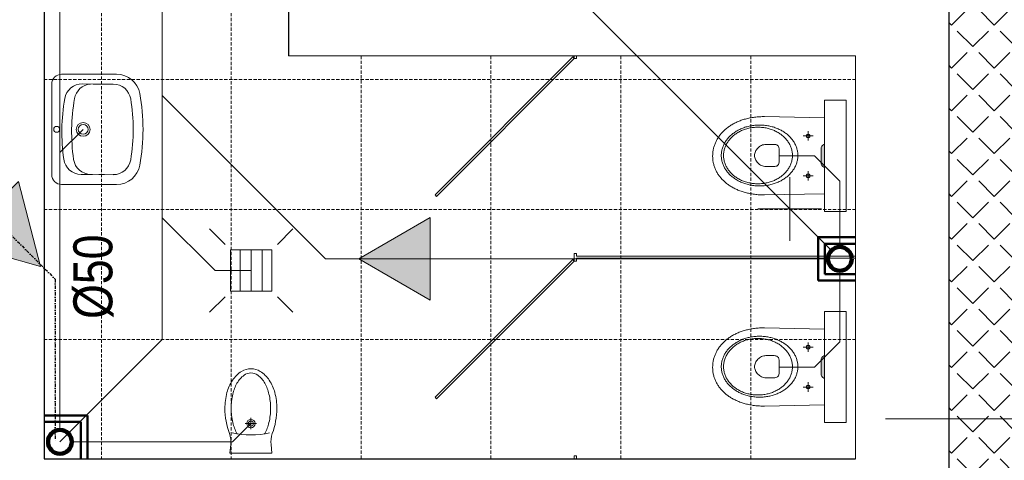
# Model space of a CAD drawing. Header units: millimetres. Extents: x -523 to 1404227, y -783705 to 1038705.
# Tile 99 of 256: x 450887 to 455436, y 124153 to 126187. Entities that reach past the tile are written whole.
import ezdxf

# ---------------------------------------------------------------- set-up
doc = ezdxf.new("R2010")
doc.units = ezdxf.units.MM
for name, pattern in [('DASHDOT', [1, 0.5, -0.25, 0, -0.25]), ('DASHEDX2', [1.5, 1, -0.5]), ('DIVIDEX2', [2.5, 1, -0.5, 0, -0.5, 0, -0.5])]:
    doc.linetypes.add(name, pattern=pattern)
for name, color, linetype, lineweight in [('2. Obrys', 7, 'Continuous', 30), ('BA_KS_ist.', 34, 'Continuous', 13), ('MM_KS_OPISY', 7, 'Continuous', 9), ('mm_SKROPLINY', 3, 'DASHDOT', 30), ('mm_sprężone', 7, 'Continuous', 50), ('mm_wentylacja_bloki', 7, 'Continuous', 18), ('PG_PRZERYWANE_ŚREDNIE', 1, 'DASHEDX2', 18), ('PG_WIDOKOWE_CIENKIE', 7, 'Continuous', 18), ('PG_WYPOSAŻENIE', 1, 'Continuous', 18), ('Przekrojowa', 60, 'Continuous', 18)]:
    doc.layers.add(name, color=color, linetype=linetype, lineweight=lineweight)
doc.styles.get("Standard").update_dxf_attribs({"font": 'arial.ttf'})

# ---------------------------------------------------------------- blocks, each defined once
blk = doc.blocks.new('A$Cd28b784c')
at = {"lineweight": 18}
h = blk.add_hatch(color=256, dxfattribs=at)
h.dxf.hatch_style = 1
h.paths.add_polyline_path([(18.54, 22.22), (18.43, 23), (18.14, 23.62), (17.75, 24.08), (17.31, 24.36), (16.9, 24.47), (16.9, 13.87), (17.31, 13.97), (17.75, 14.26), (18.14, 14.72), (18.43, 15.34), (18.54, 16.11)])
for p, q in [((16.9, 44.83), (6.9, 44.83)), ((6.9, -6.49), (6.9, 44.83)), ((16.9, -6.49), (16.9, 44.83)), ((16.9, -6.49), (6.9, -6.49))]:
    blk.add_line(p, q, dxfattribs=at)
at = {"lineweight": 13}
for p, q in [((44.61, 37.25), (16.9, 36.7)), ((45.21, 37.25), (44.61, 37.25)), ((45.82, 37.23), (45.21, 37.25)), ((46.41, 37.21), (45.82, 37.23)), ((47, 37.18), (46.41, 37.21)), ((47.58, 37.15), (47, 37.18)), ((48.16, 37.1), (47.58, 37.15)), ((48.73, 37.04), (48.16, 37.1)), ((49.3, 36.97), (48.73, 37.04)), ((49.85, 36.9), (49.3, 36.97)), ((50.4, 36.82), (49.85, 36.9)), ((50.95, 36.72), (50.4, 36.82)), ((51.49, 36.62), (50.95, 36.72)), ((52.02, 36.51), (51.49, 36.62)), ((52.54, 36.4), (52.02, 36.51)), ((53.06, 36.27), (52.54, 36.4)), ((39.26, 31.7), (39.73, 31.87)), ((39.73, 31.87), (40.2, 32.03)), ((40.2, 32.03), (40.69, 32.19)), ((40.69, 32.19), (41.18, 32.33)), ((41.18, 32.33), (41.68, 32.46)), ((41.68, 32.46), (42.18, 32.58)), ((42.18, 32.58), (42.69, 32.69)), ((42.69, 32.69), (43.21, 32.78)), ((43.21, 32.78), (43.73, 32.87)), ((43.73, 32.87), (44.26, 32.94)), ((44.26, 32.94), (44.79, 33)), ((44.5, 31.83), (45.02, 31.91)), ((44.79, 33), (45.32, 33.04)), ((45.02, 31.91), (45.54, 31.98)), ((45.32, 33.04), (45.87, 33.08)), ((45.54, 31.98), (46.07, 32.03)), ((45.87, 33.08), (46.41, 33.1)), ((46.07, 32.03), (46.61, 32.07)), ((46.41, 33.1), (46.96, 33.1)), ((46.61, 32.07), (47.15, 32.09)), ((46.96, 33.1), (47.51, 33.1)), ((47.15, 32.09), (47.7, 32.1)), ((47.51, 33.1), (48.06, 33.08)), ((47.7, 32.1), (47.7, 32.09)), ((47.7, 32.1), (48.24, 32.09)), ((48.06, 33.08), (48.6, 33.04)), ((48.24, 32.09), (48.79, 32.07)), ((48.6, 33.04), (49.13, 33)), ((48.79, 32.07), (49.32, 32.03)), ((49.13, 33), (49.67, 32.94)), ((49.32, 32.03), (49.85, 31.98)), ((49.67, 32.94), (50.19, 32.87)), ((49.85, 31.98), (50.38, 31.91)), ((50.19, 32.87), (50.71, 32.78)), ((50.38, 31.91), (50.9, 31.83)), ((50.71, 32.78), (51.23, 32.69)), ((51.23, 32.69), (51.74, 32.58)), ((51.74, 32.58), (52.24, 32.46)), ((52.24, 32.46), (52.74, 32.33)), ((52.74, 32.33), (53.23, 32.19)), ((53.57, 36.14), (53.06, 36.27)), ((53.23, 32.19), (53.72, 32.03)), ((54.07, 36), (53.57, 36.14)), ((53.72, 32.03), (54.19, 31.87)), ((54.57, 35.85), (54.07, 36)), ((54.19, 31.87), (54.66, 31.7)), ((55.05, 35.69), (54.57, 35.85)), ((55.53, 35.53), (55.05, 35.69)), ((56.01, 35.36), (55.53, 35.53)), ((56.47, 35.18), (56.01, 35.36)), ((56.93, 34.99), (56.47, 35.18)), ((57.38, 34.8), (56.93, 34.99)), ((57.83, 34.6), (57.38, 34.8)), ((58.26, 34.39), (57.83, 34.6)), ((58.69, 34.17), (58.26, 34.39)), ((59.11, 33.95), (58.69, 34.17)), ((59.52, 33.72), (59.11, 33.95)), ((59.92, 33.49), (59.52, 33.72)), ((60.32, 33.25), (59.92, 33.49)), ((60.71, 33), (60.32, 33.25)), ((61.09, 32.75), (60.71, 33)), ((61.46, 32.49), (61.09, 32.75)), ((61.82, 32.22), (61.46, 32.49)), ((62.17, 31.95), (61.82, 32.22)), ((62.52, 31.68), (62.17, 31.95)), ((26.77, 28.42), (22.26, 28.42)), ((23.81, 28.83), (23.69, 28.42)), ((23.69, 28.42), (23.81, 28.01)), ((24.1, 29.13), (23.81, 28.83)), ((23.81, 28.01), (24.1, 27.71)), ((24.51, 29.24), (24.1, 29.13)), ((24.1, 27.71), (24.51, 27.6)), ((24.51, 30.6), (24.51, 26.24)), ((24.93, 29.13), (24.51, 29.24)), ((24.51, 27.6), (24.93, 27.71)), ((25.22, 28.83), (24.93, 29.13)), ((24.93, 27.71), (25.22, 28.01)), ((25.33, 28.42), (25.22, 28.83)), ((25.22, 28.01), (25.33, 28.42)), ((32.63, 27.27), (32.93, 27.6)), ((32.93, 27.6), (33.25, 27.92)), ((33.25, 27.92), (33.58, 28.23)), ((33.58, 28.23), (33.93, 28.53)), ((33.93, 28.53), (34.28, 28.83)), ((34.28, 28.83), (34.64, 29.12)), ((34.64, 29.12), (35.01, 29.4)), ((35.01, 29.4), (35.4, 29.67)), ((35.11, 27.01), (35.42, 27.34)), ((35.4, 29.67), (35.79, 29.93)), ((35.42, 27.34), (35.76, 27.66)), ((35.76, 27.66), (36.1, 27.96)), ((35.79, 29.93), (36.19, 30.19)), ((36.1, 27.96), (36.45, 28.27)), ((36.19, 30.19), (36.6, 30.43)), ((36.45, 28.27), (36.82, 28.56)), ((36.6, 30.43), (37.03, 30.67)), ((36.82, 28.56), (37.2, 28.84)), ((37.03, 30.67), (37.46, 30.89)), ((37.2, 28.84), (37.58, 29.11)), ((37.46, 30.89), (37.89, 31.11)), ((37.58, 29.11), (37.98, 29.37)), ((37.89, 31.11), (38.34, 31.31)), ((37.98, 29.37), (38.39, 29.62)), ((38.34, 31.31), (38.79, 31.51)), ((38.39, 29.62), (38.81, 29.86)), ((38.79, 31.51), (39.26, 31.7)), ((38.81, 29.86), (39.24, 30.09)), ((39.24, 30.09), (39.68, 30.31)), ((39.68, 30.31), (40.12, 30.52)), ((40.12, 30.52), (40.58, 30.71)), ((40.58, 30.71), (41.04, 30.9)), ((41.04, 30.9), (41.51, 31.07)), ((41.51, 31.07), (41.99, 31.23)), ((41.99, 31.23), (42.48, 31.37)), ((42.48, 31.37), (42.97, 31.51)), ((42.97, 31.51), (43.48, 31.63)), ((43.48, 31.63), (43.98, 31.74)), ((43.98, 31.74), (44.5, 31.83)), ((50.9, 31.83), (51.41, 31.74)), ((51.41, 31.74), (51.92, 31.63)), ((51.92, 31.63), (52.42, 31.51)), ((52.42, 31.51), (52.92, 31.37)), ((52.92, 31.37), (53.4, 31.23)), ((53.4, 31.23), (53.88, 31.07)), ((53.88, 31.07), (54.36, 30.9)), ((54.36, 30.9), (54.82, 30.71)), ((54.66, 31.7), (55.13, 31.51)), ((54.82, 30.71), (55.27, 30.52)), ((55.13, 31.51), (55.58, 31.31)), ((55.27, 30.52), (55.72, 30.31)), ((55.58, 31.31), (56.03, 31.11)), ((55.72, 30.31), (56.16, 30.09)), ((56.03, 31.11), (56.47, 30.89)), ((56.16, 30.09), (56.59, 29.86)), ((56.47, 30.89), (56.9, 30.67)), ((56.59, 29.86), (57, 29.62)), ((56.9, 30.67), (57.32, 30.43)), ((57, 29.62), (57.41, 29.37)), ((57.32, 30.43), (57.73, 30.19)), ((57.41, 29.37), (57.81, 29.11)), ((57.73, 30.19), (58.13, 29.93)), ((57.81, 29.11), (58.2, 28.84)), ((58.13, 29.93), (58.52, 29.67)), ((58.2, 28.84), (58.58, 28.56)), ((58.52, 29.67), (58.91, 29.4)), ((58.58, 28.56), (58.94, 28.27)), ((58.91, 29.4), (59.28, 29.12)), ((58.94, 28.27), (59.3, 27.96)), ((59.28, 29.12), (59.64, 28.83)), ((59.3, 27.96), (59.64, 27.66)), ((59.64, 28.83), (59.99, 28.53)), ((59.64, 27.66), (59.97, 27.34)), ((59.97, 27.34), (60.29, 27.01)), ((59.99, 28.53), (60.34, 28.23)), ((60.34, 28.23), (60.67, 27.92)), ((60.67, 27.92), (60.99, 27.6)), ((60.99, 27.6), (61.29, 27.27)), ((62.85, 31.39), (62.52, 31.68)), ((63.18, 31.11), (62.85, 31.39)), ((63.5, 30.81), (63.18, 31.11)), ((63.81, 30.51), (63.5, 30.81)), ((64.11, 30.21), (63.81, 30.51)), ((64.4, 29.9), (64.11, 30.21)), ((64.69, 29.58), (64.4, 29.9)), ((64.96, 29.26), (64.69, 29.58)), ((65.23, 28.94), (64.96, 29.26)), ((65.48, 28.61), (65.23, 28.94)), ((65.73, 28.28), (65.48, 28.61)), ((65.96, 27.94), (65.73, 28.28)), ((66.19, 27.6), (65.96, 27.94)), ((66.41, 27.25), (66.19, 27.6)), ((17.31, 24.36), (16.9, 24.47)), ((17.75, 24.08), (17.31, 24.36)), ((18.14, 23.62), (17.75, 24.08)), ((18.43, 23), (18.14, 23.62)), ((18.54, 22.22), (18.43, 23)), ((29.79, 22.43), (29.92, 22.84)), ((29.92, 22.84), (30.07, 23.24)), ((30.07, 23.24), (30.24, 23.63)), ((30.24, 23.63), (30.42, 24.02)), ((30.42, 24.02), (30.61, 24.41)), ((30.61, 24.41), (30.82, 24.79)), ((30.82, 24.79), (31.04, 25.16)), ((31.04, 25.16), (31.27, 25.53)), ((31.27, 25.53), (31.52, 25.89)), ((31.52, 25.89), (31.78, 26.25)), ((31.78, 26.25), (32.05, 26.59)), ((32.05, 26.59), (32.33, 26.93)), ((32.33, 26.93), (32.63, 27.27)), ((32.35, 22.5), (32.5, 22.91)), ((32.5, 22.91), (32.66, 23.32)), ((32.66, 23.32), (32.84, 23.72)), ((32.84, 23.72), (33.04, 24.11)), ((33.04, 24.11), (33.25, 24.5)), ((33.25, 24.5), (33.47, 24.88)), ((33.47, 24.88), (33.71, 25.25)), ((33.71, 25.25), (33.96, 25.62)), ((33.96, 25.62), (34.23, 25.98)), ((34.23, 25.98), (34.51, 26.33)), ((34.51, 26.33), (34.8, 26.67)), ((34.8, 26.67), (35.11, 27.01)), ((38.05, 22.73), (38.28, 23.27)), ((38.28, 23.27), (38.61, 23.65)), ((38.61, 23.65), (39, 23.9)), ((39, 23.9), (39.42, 24.05)), ((39.42, 24.05), (39.83, 24.12)), ((39.83, 24.12), (40.19, 24.14)), ((40.19, 24.14), (44.04, 24.15)), ((44.04, 24.15), (44.56, 24.12)), ((44.56, 24.12), (45.07, 24.03)), ((45.07, 24.03), (45.57, 23.88)), ((45.57, 23.88), (46.05, 23.68)), ((46.05, 23.68), (46.51, 23.44)), ((46.51, 23.44), (46.94, 23.16)), ((46.94, 23.16), (47.35, 22.84)), ((47.35, 22.84), (47.73, 22.48)), ((60.29, 27.01), (60.6, 26.67)), ((60.6, 26.67), (60.89, 26.33)), ((60.89, 26.33), (61.17, 25.98)), ((61.17, 25.98), (61.44, 25.62)), ((61.29, 27.27), (61.59, 26.93)), ((61.44, 25.62), (61.69, 25.25)), ((61.59, 26.93), (61.87, 26.59)), ((61.69, 25.25), (61.93, 24.88)), ((61.87, 26.59), (62.15, 26.25)), ((61.93, 24.88), (62.15, 24.5)), ((62.15, 26.25), (62.4, 25.89)), ((62.15, 24.5), (62.36, 24.11)), ((62.36, 24.11), (62.55, 23.72)), ((62.4, 25.89), (62.65, 25.53)), ((62.55, 23.72), (62.73, 23.32)), ((62.65, 25.53), (62.88, 25.16)), ((62.73, 23.32), (62.9, 22.91)), ((62.88, 25.16), (63.1, 24.79)), ((62.9, 22.91), (63.04, 22.5)), ((63.1, 24.79), (63.31, 24.41)), ((63.31, 24.41), (63.5, 24.02)), ((63.5, 24.02), (63.68, 23.63)), ((63.68, 23.63), (63.85, 23.24)), ((63.85, 23.24), (64, 22.84)), ((64, 22.84), (64.13, 22.43)), ((66.62, 26.9), (66.41, 27.25)), ((66.82, 26.54), (66.62, 26.9)), ((67, 26.19), (66.82, 26.54)), ((67.18, 25.82), (67, 26.19)), ((67.35, 25.46), (67.18, 25.82)), ((67.51, 25.09), (67.35, 25.46)), ((67.66, 24.71), (67.51, 25.09)), ((67.8, 24.34), (67.66, 24.71)), ((67.93, 23.96), (67.8, 24.34)), ((68.04, 23.57), (67.93, 23.96)), ((68.15, 23.19), (68.04, 23.57)), ((68.25, 22.8), (68.15, 23.19)), ((68.33, 22.4), (68.25, 22.8)), ((18.54, 16.11), (18.54, 22.22)), ((29.27, 19.48), (29.3, 19.91)), ((29.27, 19.04), (29.27, 19.48)), ((29.27, 18.6), (29.27, 19.04)), ((29.3, 18.17), (29.27, 18.6)), ((29.3, 19.91), (29.34, 20.34)), ((29.34, 20.34), (29.4, 20.77)), ((29.4, 20.77), (29.47, 21.19)), ((29.47, 21.19), (29.56, 21.61)), ((29.56, 21.61), (29.67, 22.02)), ((29.67, 22.02), (29.79, 22.43)), ((31.78, 19.04), (31.79, 19.49)), ((31.79, 18.59), (31.78, 19.04)), ((31.78, 19.04), (31.78, 19.03)), ((31.79, 19.49), (31.82, 19.93)), ((31.82, 18.15), (31.79, 18.59)), ((31.82, 19.93), (31.86, 20.37)), ((31.86, 20.37), (31.93, 20.81)), ((31.93, 20.81), (32.01, 21.24)), ((32.01, 21.24), (32.11, 21.66)), ((32.11, 21.66), (32.22, 22.09)), ((32.22, 22.09), (32.35, 22.5)), ((37.97, 22.03), (38.05, 22.73)), ((37.97, 19.27), (37.97, 22.03)), ((37.97, 16.04), (37.97, 19.27)), ((47.73, 22.48), (48.08, 22.1)), ((48.08, 22.1), (48.38, 21.7)), ((48.38, 21.7), (48.65, 21.28)), ((48.65, 21.28), (48.88, 20.84)), ((48.88, 20.84), (49.06, 20.4)), ((49.06, 20.4), (49.2, 19.94)), ((49.2, 19.94), (49.28, 19.49)), ((49.28, 18.59), (49.2, 18.14)), ((49.28, 19.49), (49.31, 19.04)), ((49.31, 19.04), (49.28, 18.59)), ((63.04, 22.5), (63.18, 22.09)), ((63.18, 22.09), (63.29, 21.66)), ((63.29, 21.66), (63.39, 21.24)), ((63.39, 21.24), (63.47, 20.81)), ((63.47, 20.81), (63.53, 20.37)), ((63.53, 20.37), (63.58, 19.93)), ((63.58, 19.93), (63.6, 19.49)), ((63.6, 18.59), (63.58, 18.15)), ((63.6, 19.49), (63.61, 19.04)), ((63.61, 19.04), (63.6, 18.59)), ((63.61, 19.04), (63.61, 19.03)), ((64.13, 22.43), (64.25, 22.02)), ((64.25, 22.02), (64.36, 21.61)), ((64.36, 21.61), (64.45, 21.19)), ((64.45, 21.19), (64.52, 20.77)), ((64.52, 20.77), (64.58, 20.34)), ((64.58, 20.34), (64.62, 19.91)), ((64.62, 19.91), (64.65, 19.48)), ((64.65, 18.6), (64.62, 18.17)), ((64.65, 19.48), (64.66, 19.04)), ((64.66, 19.04), (64.65, 18.6)), ((64.66, 19.04), (64.66, 19.03)), ((68.41, 22.01), (68.33, 22.4)), ((68.48, 21.61), (68.41, 22.01)), ((68.53, 21.21), (68.48, 21.61)), ((68.57, 20.81), (68.53, 21.21)), ((68.61, 20.4), (68.57, 20.81)), ((68.58, 17.94), (68.61, 18.35)), ((68.63, 19.99), (68.61, 20.4)), ((68.61, 18.35), (68.63, 18.76)), ((68.64, 19.58), (68.63, 19.99)), ((68.63, 18.76), (68.64, 19.17)), ((68.64, 19.17), (68.64, 19.58)), ((17.31, 13.97), (16.9, 13.87)), ((17.75, 14.26), (17.31, 13.97)), ((18.14, 14.72), (17.75, 14.26)), ((18.43, 15.34), (18.14, 14.72)), ((18.54, 16.11), (18.43, 15.34)), ((29.34, 17.74), (29.3, 18.17)), ((29.4, 17.31), (29.34, 17.74)), ((29.47, 16.89), (29.4, 17.31)), ((29.56, 16.47), (29.47, 16.89)), ((29.67, 16.06), (29.56, 16.47)), ((29.79, 15.65), (29.67, 16.06)), ((29.92, 15.24), (29.79, 15.65)), ((30.07, 14.84), (29.92, 15.24)), ((30.24, 14.44), (30.07, 14.84)), ((30.42, 14.05), (30.24, 14.44)), ((30.61, 13.67), (30.42, 14.05)), ((30.82, 13.29), (30.61, 13.67)), ((31.86, 17.71), (31.82, 18.15)), ((31.93, 17.27), (31.86, 17.71)), ((32.01, 16.84), (31.93, 17.27)), ((32.11, 16.41), (32.01, 16.84)), ((32.22, 15.99), (32.11, 16.41)), ((32.35, 15.57), (32.22, 15.99)), ((32.5, 15.16), (32.35, 15.57)), ((32.66, 14.76), (32.5, 15.16)), ((32.84, 14.36), (32.66, 14.76)), ((33.04, 13.96), (32.84, 14.36)), ((33.25, 13.58), (33.04, 13.96)), ((38.05, 15.34), (37.97, 16.04)), ((37.97, 16.04), (37.97, 16.04)), ((38.28, 14.8), (38.05, 15.34)), ((38.61, 14.42), (38.28, 14.8)), ((39, 14.17), (38.61, 14.42)), ((39.41, 14.02), (39, 14.17)), ((39.82, 13.95), (39.41, 14.02)), ((40.17, 13.93), (39.82, 13.95)), ((44.01, 13.93), (40.17, 13.93)), ((44.54, 13.96), (44.01, 13.93)), ((45.05, 14.05), (44.54, 13.96)), ((45.55, 14.2), (45.05, 14.05)), ((46.04, 14.39), (45.55, 14.2)), ((46.5, 14.64), (46.04, 14.39)), ((46.93, 14.92), (46.5, 14.64)), ((47.34, 15.24), (46.93, 14.92)), ((47.72, 15.59), (47.34, 15.24)), ((48.07, 15.97), (47.72, 15.59)), ((48.38, 16.38), (48.07, 15.97)), ((48.65, 16.8), (48.38, 16.38)), ((48.88, 17.24), (48.65, 16.8)), ((49.06, 17.69), (48.88, 17.24)), ((49.2, 18.14), (49.06, 17.69)), ((62.36, 13.96), (62.15, 13.58)), ((62.55, 14.36), (62.36, 13.96)), ((62.73, 14.76), (62.55, 14.36)), ((62.9, 15.16), (62.73, 14.76)), ((63.04, 15.57), (62.9, 15.16)), ((63.18, 15.99), (63.04, 15.57)), ((63.31, 13.67), (63.1, 13.29)), ((63.29, 16.41), (63.18, 15.99)), ((63.39, 16.84), (63.29, 16.41)), ((63.5, 14.05), (63.31, 13.67)), ((63.47, 17.27), (63.39, 16.84)), ((63.53, 17.71), (63.47, 17.27)), ((63.68, 14.44), (63.5, 14.05)), ((63.58, 18.15), (63.53, 17.71)), ((63.85, 14.84), (63.68, 14.44)), ((64, 15.24), (63.85, 14.84)), ((64.13, 15.65), (64, 15.24)), ((64.25, 16.06), (64.13, 15.65)), ((64.36, 16.47), (64.25, 16.06)), ((64.45, 16.89), (64.36, 16.47)), ((64.52, 17.31), (64.45, 16.89)), ((64.58, 17.74), (64.52, 17.31)), ((64.62, 18.17), (64.58, 17.74)), ((67.55, 13.63), (67.69, 14.01)), ((67.69, 14.01), (67.82, 14.39)), ((67.82, 14.39), (67.95, 14.77)), ((67.95, 14.77), (68.06, 15.16)), ((68.06, 15.16), (68.17, 15.55)), ((68.17, 15.55), (68.26, 15.94)), ((68.26, 15.94), (68.34, 16.34)), ((68.34, 16.34), (68.42, 16.73)), ((68.42, 16.73), (68.48, 17.14)), ((68.48, 17.14), (68.53, 17.54)), ((68.53, 17.54), (68.58, 17.94)), ((26.77, 10.01), (22.26, 10.01)), ((23.81, 10.42), (23.69, 10.01)), ((23.69, 10.01), (23.81, 9.6)), ((24.1, 10.72), (23.81, 10.42)), ((23.81, 9.6), (24.1, 9.3)), ((24.51, 10.83), (24.1, 10.72)), ((24.1, 9.3), (24.51, 9.19)), ((24.51, 12.19), (24.51, 7.83)), ((24.93, 10.72), (24.51, 10.83)), ((24.51, 9.19), (24.93, 9.3)), ((25.22, 10.42), (24.93, 10.72)), ((24.93, 9.3), (25.22, 9.6)), ((25.33, 10.01), (25.22, 10.42)), ((25.22, 9.6), (25.33, 10.01)), ((31.04, 12.92), (30.82, 13.29)), ((31.27, 12.55), (31.04, 12.92)), ((31.52, 12.19), (31.27, 12.55)), ((31.78, 11.83), (31.52, 12.19)), ((32.05, 11.48), (31.78, 11.83)), ((32.33, 11.14), (32.05, 11.48)), ((32.63, 10.81), (32.33, 11.14)), ((32.93, 10.48), (32.63, 10.81)), ((33.25, 10.16), (32.93, 10.48)), ((33.47, 13.2), (33.25, 13.58)), ((33.58, 9.85), (33.25, 10.16)), ((33.71, 12.82), (33.47, 13.2)), ((33.93, 9.54), (33.58, 9.85)), ((33.96, 12.46), (33.71, 12.82)), ((34.28, 9.25), (33.93, 9.54)), ((34.23, 12.1), (33.96, 12.46)), ((34.51, 11.75), (34.23, 12.1)), ((34.64, 8.96), (34.28, 9.25)), ((34.8, 11.4), (34.51, 11.75)), ((35.11, 11.07), (34.8, 11.4)), ((35.42, 10.74), (35.11, 11.07)), ((35.76, 10.42), (35.42, 10.74)), ((36.1, 10.11), (35.76, 10.42)), ((36.45, 9.81), (36.1, 10.11)), ((36.82, 9.52), (36.45, 9.81)), ((37.2, 9.24), (36.82, 9.52)), ((37.58, 8.97), (37.2, 9.24)), ((58.2, 9.24), (57.81, 8.97)), ((58.58, 9.52), (58.2, 9.24)), ((58.94, 9.81), (58.58, 9.52)), ((59.3, 10.11), (58.94, 9.81)), ((59.64, 9.25), (59.28, 8.96)), ((59.64, 10.42), (59.3, 10.11)), ((59.97, 10.74), (59.64, 10.42)), ((59.99, 9.54), (59.64, 9.25)), ((60.29, 11.07), (59.97, 10.74)), ((60.34, 9.85), (59.99, 9.54)), ((60.6, 11.4), (60.29, 11.07)), ((60.67, 10.16), (60.34, 9.85)), ((60.89, 11.75), (60.6, 11.4)), ((60.99, 10.48), (60.67, 10.16)), ((61.17, 12.1), (60.89, 11.75)), ((61.29, 10.81), (60.99, 10.48)), ((61.44, 12.46), (61.17, 12.1)), ((61.59, 11.14), (61.29, 10.81)), ((61.69, 12.82), (61.44, 12.46)), ((61.87, 11.48), (61.59, 11.14)), ((61.93, 13.2), (61.69, 12.82)), ((62.15, 11.83), (61.87, 11.48)), ((62.15, 13.58), (61.93, 13.2)), ((62.4, 12.19), (62.15, 11.83)), ((62.65, 12.55), (62.4, 12.19)), ((62.88, 12.92), (62.65, 12.55)), ((63.1, 13.29), (62.88, 12.92)), ((64.82, 9.08), (65.08, 9.4)), ((65.08, 9.4), (65.34, 9.73)), ((65.34, 9.73), (65.59, 10.07)), ((65.59, 10.07), (65.82, 10.4)), ((65.82, 10.4), (66.05, 10.75)), ((66.05, 10.75), (66.27, 11.09)), ((66.27, 11.09), (66.48, 11.44)), ((66.48, 11.44), (66.68, 11.8)), ((66.68, 11.8), (66.88, 12.16)), ((66.88, 12.16), (67.06, 12.52)), ((67.06, 12.52), (67.23, 12.89)), ((67.23, 12.89), (67.39, 13.26)), ((67.39, 13.26), (67.55, 13.63)), ((35.01, 8.68), (34.64, 8.96)), ((35.4, 8.41), (35.01, 8.68)), ((35.79, 8.14), (35.4, 8.41)), ((36.19, 7.89), (35.79, 8.14)), ((36.6, 7.65), (36.19, 7.89)), ((37.03, 7.41), (36.6, 7.65)), ((37.46, 7.19), (37.03, 7.41)), ((37.89, 6.97), (37.46, 7.19)), ((37.98, 8.71), (37.58, 8.97)), ((38.34, 6.76), (37.89, 6.97)), ((38.39, 8.46), (37.98, 8.71)), ((38.79, 6.57), (38.34, 6.76)), ((38.81, 8.21), (38.39, 8.46)), ((39.26, 6.38), (38.79, 6.57)), ((39.24, 7.99), (38.81, 8.21)), ((39.68, 7.77), (39.24, 7.99)), ((39.73, 6.21), (39.26, 6.38)), ((40.12, 7.56), (39.68, 7.77)), ((40.2, 6.04), (39.73, 6.21)), ((40.58, 7.36), (40.12, 7.56)), ((40.69, 5.89), (40.2, 6.04)), ((41.04, 7.18), (40.58, 7.36)), ((41.18, 5.75), (40.69, 5.89)), ((41.51, 7.01), (41.04, 7.18)), ((41.68, 5.62), (41.18, 5.75)), ((41.99, 6.85), (41.51, 7.01)), ((42.18, 5.5), (41.68, 5.62)), ((42.48, 6.7), (41.99, 6.85)), ((42.69, 5.39), (42.18, 5.5)), ((42.97, 6.57), (42.48, 6.7)), ((43.21, 5.29), (42.69, 5.39)), ((43.48, 6.45), (42.97, 6.57)), ((43.73, 5.21), (43.21, 5.29)), ((43.98, 6.34), (43.48, 6.45)), ((44.26, 5.14), (43.73, 5.21)), ((44.5, 6.25), (43.98, 6.34)), ((44.79, 5.08), (44.26, 5.14)), ((45.02, 6.17), (44.5, 6.25)), ((45.32, 5.03), (44.79, 5.08)), ((45.54, 6.1), (45.02, 6.17)), ((45.87, 5), (45.32, 5.03)), ((46.07, 6.05), (45.54, 6.1)), ((46.41, 4.98), (45.87, 5)), ((46.61, 6.01), (46.07, 6.05)), ((46.96, 4.98), (46.41, 4.98)), ((47.15, 5.99), (46.61, 6.01)), ((47.51, 4.98), (46.96, 4.98)), ((46.96, 4.98), (46.96, 4.97)), ((47.7, 5.98), (47.15, 5.99)), ((48.06, 5), (47.51, 4.98)), ((48.24, 5.99), (47.7, 5.98)), ((47.7, 5.98), (47.7, 5.97)), ((48.6, 5.03), (48.06, 5)), ((48.79, 6.01), (48.24, 5.99)), ((49.13, 5.08), (48.6, 5.03)), ((49.32, 6.05), (48.79, 6.01)), ((49.67, 5.14), (49.13, 5.08)), ((49.85, 6.1), (49.32, 6.05)), ((50.19, 5.21), (49.67, 5.14)), ((50.38, 6.17), (49.85, 6.1)), ((50.71, 5.29), (50.19, 5.21)), ((50.9, 6.25), (50.38, 6.17)), ((51.23, 5.39), (50.71, 5.29)), ((51.41, 6.34), (50.9, 6.25)), ((51.74, 5.5), (51.23, 5.39)), ((51.92, 6.45), (51.41, 6.34)), ((52.24, 5.62), (51.74, 5.5)), ((52.42, 6.57), (51.92, 6.45)), ((52.74, 5.75), (52.24, 5.62)), ((52.92, 6.7), (52.42, 6.57)), ((53.23, 5.89), (52.74, 5.75)), ((53.4, 6.85), (52.92, 6.7)), ((53.72, 6.04), (53.23, 5.89)), ((53.88, 7.01), (53.4, 6.85)), ((54.19, 6.21), (53.72, 6.04)), ((54.36, 7.18), (53.88, 7.01)), ((54.66, 6.38), (54.19, 6.21)), ((54.82, 7.36), (54.36, 7.18)), ((55.13, 6.57), (54.66, 6.38)), ((55.27, 7.56), (54.82, 7.36)), ((55.58, 6.76), (55.13, 6.57)), ((55.72, 7.77), (55.27, 7.56)), ((56.03, 6.97), (55.58, 6.76)), ((56.16, 7.99), (55.72, 7.77)), ((56.47, 7.19), (56.03, 6.97)), ((56.59, 8.21), (56.16, 7.99)), ((56.9, 7.41), (56.47, 7.19)), ((57, 8.46), (56.59, 8.21)), ((57.32, 7.65), (56.9, 7.41)), ((57.41, 8.71), (57, 8.46)), ((57.73, 7.89), (57.32, 7.65)), ((57.81, 8.97), (57.41, 8.71)), ((58.13, 8.14), (57.73, 7.89)), ((58.52, 8.41), (58.13, 8.14)), ((58.91, 8.68), (58.52, 8.41)), ((59.28, 8.96), (58.91, 8.68)), ((58.99, 4.39), (59.4, 4.62)), ((59.4, 4.62), (59.8, 4.85)), ((59.8, 4.85), (60.2, 5.09)), ((60.2, 5.09), (60.58, 5.34)), ((60.58, 5.34), (60.96, 5.59)), ((60.96, 5.59), (61.32, 5.85)), ((61.32, 5.85), (61.68, 6.12)), ((61.68, 6.12), (62.04, 6.39)), ((62.04, 6.39), (62.38, 6.67)), ((62.38, 6.67), (62.71, 6.95)), ((62.71, 6.95), (63.04, 7.24)), ((63.04, 7.24), (63.36, 7.53)), ((63.36, 7.53), (63.67, 7.83)), ((63.67, 7.83), (63.97, 8.14)), ((63.97, 8.14), (64.26, 8.45)), ((64.26, 8.45), (64.54, 8.76)), ((64.54, 8.76), (64.82, 9.08)), ((16.89, 1.65), (44.61, 1.1)), ((44.61, 1.1), (45.21, 1.1)), ((45.21, 1.1), (45.81, 1.11)), ((45.81, 1.11), (46.4, 1.13)), ((46.4, 1.13), (46.99, 1.16)), ((46.99, 1.16), (47.56, 1.2)), ((47.56, 1.2), (48.14, 1.25)), ((48.14, 1.25), (48.7, 1.3)), ((48.7, 1.3), (49.26, 1.37)), ((49.26, 1.37), (49.82, 1.44)), ((49.82, 1.44), (50.36, 1.53)), ((50.36, 1.53), (50.9, 1.62)), ((50.9, 1.62), (51.44, 1.72)), ((51.44, 1.72), (51.96, 1.83)), ((51.96, 1.83), (52.48, 1.95)), ((52.48, 1.95), (52.99, 2.07)), ((52.99, 2.07), (53.5, 2.2)), ((53.5, 2.2), (54, 2.35)), ((54, 2.35), (54.49, 2.49)), ((54.49, 2.49), (54.97, 2.65)), ((54.97, 2.65), (55.45, 2.81)), ((55.45, 2.81), (55.92, 2.99)), ((55.92, 2.99), (56.38, 3.17)), ((56.38, 3.17), (56.84, 3.35)), ((56.84, 3.35), (57.28, 3.55)), ((57.28, 3.55), (57.72, 3.75)), ((57.72, 3.75), (58.15, 3.95)), ((58.15, 3.95), (58.58, 4.17)), ((58.58, 4.17), (58.99, 4.39))]:
    blk.add_line(p, q, dxfattribs=at)
blk = doc.blocks.new('A$Cf7835451')
at = {"layer": 'PG_WIDOKOWE_CIENKIE', "lineweight": 18}
for p, q in [((29.97, 50.9), (4.55, 50.9)), ((0, 4.55), (0, 46.36)), ((13.56, 46.28), (18.9, 46.36)), ((17.27, 46.25), (17.27, 46.33)), ((18.09, 46.3), (28.43, 46.46)), ((19.09, 46.31), (19.09, 46.36)), ((24.43, 46.36), (21.8, 46.36)), ((21.8, 46.36), (21.8, 46.36)), ((21.82, 46.36), (21.82, 46.36)), ((22.54, 46.36), (22.54, 46.41)), ((23.62, 46.36), (23.62, 46.38)), ((17.27, 4.51), (17.27, 4.6)), ((29.97, 0), (4.55, 0)), ((14.2, 4.47), (19.54, 4.55)), ((28.43, 4.55), (19.09, 4.55))]:
    blk.add_line(p, q, dxfattribs=at)
for centre, radius in [((14.54, 25.45), 3.18), ((14.54, 25.45), 2.27), ((2.27, 25.45), 1.36)]:
    blk.add_circle(centre, radius, dxfattribs=at)
for centre, radius, start, end in [((4.55, 46.36), 4.55, 90, 180), ((29.97, 40), 10.91, 10.2403, 90), ((13.68, 38.1), 8.18, 90.8747, 171.7206), ((18.21, 38.12), 8.18, 90.8747, 171.7206), ((28.43, 38.18), 8.18, 9.1541, 90), ((-50.54, 25.45), 92.72, 349.7597, 10.2403), ((92.84, 26.58), 88.17, 171.7206, 190.0289), ((97.37, 26.6), 88.17, 171.7206, 190.0289), ((-50.54, 25.45), 88.17, 350.8459, 9.1541), ((14.07, 12.65), 8.18, 190.0289, 270.8747), ((18.6, 12.67), 8.18, 190.0289, 264.7924), ((28.43, 12.73), 8.18, 270, 350.8459), ((29.97, 10.91), 10.91, 270, 349.7597), ((4.55, 4.55), 4.55, 180, 270)]:
    blk.add_arc(centre, radius, start, end, dxfattribs=at)
blk = doc.blocks.new('A$C29037962')
at = {"layer": 'PG_WYPOSAŻENIE', "lineweight": 18}
for p, q in [((9.39, 13.65), (14.66, 13.65)), ((12.03, 16.29), (12.03, 11.01))]:
    blk.add_line(p, q, dxfattribs=at)
blk.add_lwpolyline([(0, 20.69, -0.066486), (0.97, 27.98, -0.079028), (3.52, 33.64, -0.107158), (7.72, 37.75, -0.141632), (12.03, 39, -0.141632), (16.33, 37.75, -0.107158), (20.53, 33.64, -0.079028), (23.08, 27.98, -0.066486), (24.05, 20.69, -0.082267), (21.92, 9.02, 0.113756), (21.32, 3.96), (21.75, 0), (2.3, 0), (2.73, 3.96, 0.113756), (2.13, 9.02, -0.082267)], format="xyb", close=True, dxfattribs=at)
for points in [[(5.68, 8.96, -0.003664), (5.59, 9.12, -0.070396), (3.67, 14.1, -0.05666), (2.93, 20.69, -0.05666), (3.67, 27.27, -0.070396), (5.59, 32.26, -0.106167), (8.87, 36, -0.161429), (12.03, 37.05, -0.161429), (15.18, 36, -0.106167), (18.46, 32.26, -0.070396), (20.38, 27.27, -0.05666), (21.13, 20.69, -0.05666), (20.38, 14.1, -0.070396), (18.46, 9.12, -0.003664), (18.37, 8.96, -0.161429)], [(0, 20.69, -0.071321), (0, 20.69)]]:
    blk.add_lwpolyline(points, format="xyb", dxfattribs=at)
for radius in [1.95, 1.17]:
    blk.add_circle((12.03, 13.65), radius, dxfattribs=at)
blk.add_arc((12.03, 47.92), 39.47, 257.3322, 282.6678, dxfattribs=at)
blk = doc.blocks.new('A$C6810ecfa')
at = {"layer": 'BA_KS_ist.', "color": 18, "linetype": 'Continuous', "lineweight": 20, "ltscale": 25}
for centre in [(-11.29, 278.73), (-371.64, 194.26)]:
    blk.add_circle(centre, 5.5, dxfattribs=at)
blk = doc.blocks.new('A$Cb384932f')
at = {"layer": 'BA_KS_ist.', "color": 34}
for p, q in [((-302.48, 292.57), (-295.32, 285.41)), ((-271.19, 285.41), (-264.03, 292.57)), ((-292.78, 282.87), (-273.73, 282.87)), ((-292.78, 263.82), (-292.78, 282.87)), ((-288.34, 282.87), (-288.34, 263.82)), ((-283.26, 282.87), (-283.26, 263.82)), ((-278.18, 282.87), (-278.18, 263.82)), ((-273.73, 282.87), (-273.73, 263.82)), ((-302.48, 254.12), (-295.32, 261.28)), ((-273.73, 263.82), (-292.78, 263.82)), ((-264.03, 254.12), (-271.19, 261.28))]:
    blk.add_line(p, q, dxfattribs=at)
blk = doc.blocks.new('A$C31e338d0')
at = {"lineweight": 20}
h = blk.add_hatch(dxfattribs=at)
h.set_pattern_fill('ANGLE', color=252, scale=20, angle=45)
h.set_pattern_definition([(45, (-151630.97, 278978.93), (-98.782817, 98.782817), [101.6, -38.1]), (135, (-151630.97, 278978.93), (-98.782817, -98.782817), [101.6, -38.1])])
h.paths.add_polyline_path([(379788.4, 8544.4), (379788.4, 4704.4), (381528.4, 4704.4), (381528.4, 8544.4)])
for p, q in [((375608.4, 9439.4), (375608.4, 5289.4)), ((376738.4, 9439.4), (376738.4, 7149.4)), ((375608.4, 5289.4), (379358.4, 5289.4))]:
    blk.add_line(p, q)
for p, q in [((376738.4, 7149.4), (379358.4, 7149.4)), ((378051.3, 7144), (377414.9, 6507.6)), ((378051.3, 7144), (378058.4, 7136.9)), ((378058.4, 7149.4), (378058.4, 7136.9)), ((378068.4, 7149.4), (378068.4, 7136.9)), ((379358.4, 7149.4), (379358.4, 5289.4)), ((378058.4, 7136.9), (377422, 6500.5)), ((378068.4, 7136.9), (378058.4, 7136.9)), ((377414.9, 6507.6), (377422, 6500.5)), ((378058.4, 6236.9), (378058.4, 6201.9)), ((378068.4, 6236.9), (378058.4, 6236.9)), ((378068.4, 6236.9), (378068.4, 6224.4)), ((378051.3, 6209), (377414.9, 5572.6)), ((378058.4, 6201.9), (377422, 5565.5)), ((378051.3, 6209), (378058.4, 6201.9)), ((378068.4, 6201.9), (378058.4, 6201.9)), ((379358.4, 6224.4), (378068.4, 6224.4)), ((378068.4, 6214.4), (378068.4, 6201.9)), ((379358.4, 6214.4), (378068.4, 6214.4)), ((377414.9, 5572.6), (377422, 5565.5)), ((378058.4, 5301.9), (378058.4, 5289.4)), ((378068.4, 5301.9), (378058.4, 5301.9)), ((378068.4, 5301.9), (378068.4, 5289.4))]:
    blk.add_line(p, q, dxfattribs=at)
blk.add_lwpolyline([(379788.4, 8544.4), (379788.4, 4704.4), (381528.4, 4704.4), (381528.4, 8544.4)], close=True)
at = {"layer": 'PG_PRZERYWANE_ŚREDNIE', "color": 251, "lineweight": 15, "ltscale": 15}
for p, q in [((375873.4, 9439.4), (375873.4, 5289.4)), ((376473.4, 9439.4), (376473.4, 5289.4)), ((377073.4, 7149.4), (377073.4, 5289.4)), ((377673.4, 7149.4), (377673.4, 5289.4)), ((378273.4, 7149.4), (378273.4, 5289.4)), ((378873.4, 7149.4), (378873.4, 5289.4)), ((379358.4, 7039.4), (375608.4, 7039.4)), ((379358.4, 6439.4), (375608.4, 6439.4)), ((379358.4, 5839.4), (375608.4, 5839.4))]:
    blk.add_line(p, q, dxfattribs=at)
at = {"layer": 'PG_WIDOKOWE_CIENKIE', "color": 18, "lineweight": 50}
for p, q in [((379358.4, 6311.8), (379185.5, 6311.8)), ((379185.5, 6311.8), (379185.5, 6111.8)), ((379358.4, 6281.8), (379215.5, 6281.8)), ((379215.5, 6281.8), (379215.5, 6141.8)), ((379358.4, 6141.8), (379215.5, 6141.8)), ((379358.4, 6111.8), (379185.5, 6111.8)), ((375808.4, 5489.4), (375608.4, 5489.4)), ((375778.4, 5459.4), (375608.4, 5459.4)), ((375778.4, 5289.4), (375778.4, 5459.4)), ((375808.4, 5289.4), (375808.4, 5489.4))]:
    blk.add_line(p, q, dxfattribs=at)
at = {"layer": 'PG_WIDOKOWE_CIENKIE', "lineweight": 30, "yscale": 10, "zscale": 10, "rotation": 180}
for name, p, xscale in [('A$Cf7835451', (375643.8, 7064.3), -10), ('A$Cd28b784c', (379384, 6879.6), 10), ('A$Cd28b784c', (379384, 5904.4), 10)]:
    blk.add_blockref(name, p, dxfattribs=dict(at, xscale=xscale))
at = {"layer": 'PG_WYPOSAŻENIE', "xscale": 10, "yscale": 10, "zscale": 10}
blk.add_blockref('A$C29037962', (376443.9, 5314.8), dxfattribs=at)
at = {"layer": 'Przekrojowa', "xscale": 10, "yscale": 10, "zscale": 10}
for name in ['A$C6810ecfa', 'A$Cb384932f']:
    blk.add_blockref(name, (379398.4, 3424.4), dxfattribs=at)
blk = doc.blocks.new('ksstrz')
at = {"layer": 'mm_sprężone', "linetype": 'DIVIDEX2', "lineweight": 30}
h = blk.add_hatch(color=256, dxfattribs=at)
h.dxf.hatch_style = 1
h.paths.add_polyline_path([(28045.5, -44864.49), (28060.5, -44838.51), (28030.5, -44838.51)])
at = {"layer": 'mm_wentylacja_bloki'}
for p, q in [((28030.5, -44838.51), (28045.5, -44864.49)), ((28060.5, -44838.51), (28030.5, -44838.51)), ((28045.5, -44864.49), (28060.5, -44838.51))]:
    blk.add_line(p, q, dxfattribs=at)

msp = doc.modelspace()

# ---------------------------------------------------------------- linework, layer by layer
at = {"layer": 'BA_KS_ist.', "linetype": 'Continuous', "ltscale": 25}
for p, q in [((451545.43, 128217.15), (451545.43, 124711.05)), ((452300.15, 125083.14), (451545.43, 125837.86)), ((451789.49, 125029.24), (451545.43, 125273.3)), ((454621.3, 125083.14), (452300.15, 125083.14)), ((451789.49, 125029.24), (451956.62, 125029.24)), ((451072.77, 124238.39), (451545.43, 124711.05))]:
    msp.add_line(p, q, dxfattribs=at)
at = {"layer": 'BA_KS_ist.', "color": 30, "linetype": 'Continuous', "ltscale": 25}
for p, q in [((451072.77, 125573.89), (451180.04, 125681.17)), ((451072.77, 124293.39), (451072.77, 125573.89)), ((454395.17, 125558.27), (454559.26, 125558.27)), ((454559.26, 125558.27), (454676.3, 125441.23)), ((454676.3, 125138.14), (454676.3, 125441.23)), ((454676.3, 125028.14), (454676.3, 124700.1)), ((454559.26, 124583.05), (454676.3, 124700.1)), ((454395.17, 124583.05), (454559.26, 124583.05)), ((451870.67, 124238.39), (451954.98, 124322.71)), ((451127.77, 124238.39), (451870.67, 124238.39))]:
    msp.add_line(p, q, dxfattribs=at)
at = {"layer": 'BA_KS_ist.', "color": 34}
for p, q in [((451764.38, 125221.47), (451835.97, 125149.89)), ((452077.27, 125149.89), (452148.86, 125221.47)), ((451861.37, 125124.49), (452051.87, 125124.49)), ((451861.37, 124933.99), (451861.37, 125124.49)), ((451905.82, 125124.49), (451905.82, 124933.99)), ((451956.62, 125124.49), (451956.62, 124933.99)), ((452007.42, 125124.49), (452007.42, 124933.99)), ((452051.87, 125124.49), (452051.87, 124933.99)), ((452051.87, 124933.99), (451861.37, 124933.99)), ((451764.38, 124837), (451835.97, 124908.59)), ((452148.86, 124837), (452077.27, 124908.59))]:
    msp.add_line(p, q, dxfattribs=at)
at = {"layer": 'BA_KS_ist.', "color": 51, "linetype": 'Continuous', "lineweight": 140, "ltscale": 25}
for centre in [(454676.3, 125083.14), (451072.77, 124238.39)]:
    msp.add_circle(centre, 55, dxfattribs=at)
at = {"layer": 'MM_KS_OPISY'}
msp.add_line((455501.74, 124344.81), (454887.26, 124344.81), dxfattribs=at)
at = {"layer": 'mm_SKROPLINY', "ltscale": 30}
for p, q in [((450599.54, 125440.79), (451050.61, 124989.72)), ((451050.61, 124989.72), (451050.61, 124244.44))]:
    msp.add_line(p, q, dxfattribs=at)
at = {"layer": 'Przekrojowa'}
for p, q in [((451072.77, 125573.89), (451072.77, 128629.06)), ((452853.42, 126906.02), (454637.41, 125122.03)), ((452853.42, 126906.02), (454637.41, 125122.03))]:
    msp.add_line(p, q, dxfattribs=at)
at = {"layer": 'Przekrojowa', "color": 1}
for p, q in [((454444.37, 125167.13), (454444.37, 125460.91)), ((454591.26, 125314.02), (454297.48, 125314.02))]:
    msp.add_line(p, q, dxfattribs=at)

# ---------------------------------------------------------------- block references
at = {"layer": '2. Obrys'}
msp.add_blockref('A$C31e338d0', (75390.84, 118871.37), dxfattribs=at)
at = {"layer": 'mm_sprężone', "color": 2, "linetype": 'DIVIDEX2', "lineweight": 30}
for p, xscale, yscale, zscale, rotation in [((-243775.53, 290866.37), 13.5, 13.5, 13.5, 44.56621227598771), ((-140564.93, 440246.83), 12.7, 12.7, 12.7, 30.00000000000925)]:
    msp.add_blockref('ksstrz', p, dxfattribs=dict(at, xscale=xscale, yscale=yscale, zscale=zscale, rotation=rotation))

# ---------------------------------------------------------------- texts
at = {"layer": 'MM_KS_OPISY', "insert": (451134.7, 124805.87), "char_height": 180, "attachment_point": 1, "rotation": 90}
msp.add_mtext_dynamic_manual_height_columns('{\\fArial Narrow|b0|i0|c238|p34;%%C50}', width=2009.859, gutter_width=10, heights=[0], dxfattribs=at)

doc.saveas('drawing.dxf')
